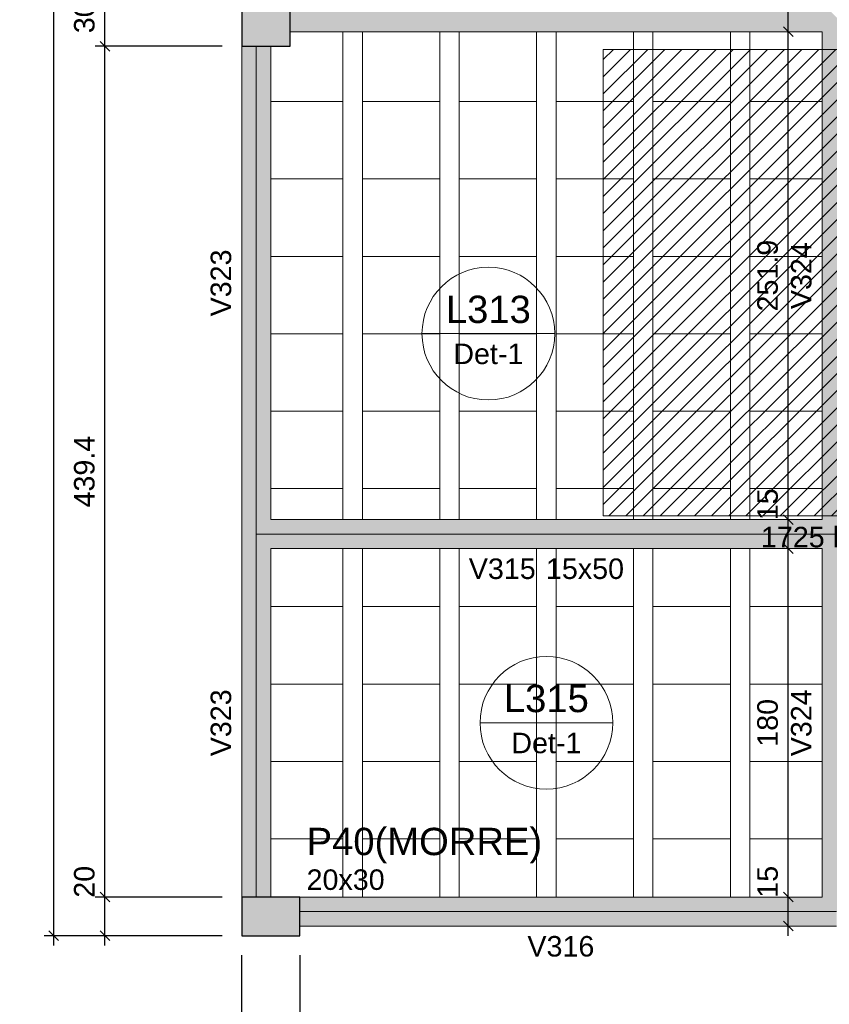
# Model space of a CAD drawing. Header units: millimetres. Extents: x 0 to 119, y 0 to 84.
# Tile 6 of 38: x 13 to 21, y 33 to 43. Entities that reach past the tile are written whole.
import ezdxf

# ---------------------------------------------------------------- set-up
doc = ezdxf.new("R2010")
doc.units = ezdxf.units.MM
doc.header["$MEASUREMENT"] = 0
doc.linetypes.add('NULL', pattern=[0])
doc.layers.get('0').update_dxf_attribs({"lineweight": 18})
for name, color, linetype, lineweight in [('FO-Cargas de parede', 15, 'Continuous', 5), ('FO-Cotas', 5, 'Continuous', 5), ('FO-Eixos', 5, 'Continuous', 5), ('FO-Hachura pilar que morre', 106, 'Continuous', 5), ('FO-Hachura viga', 43, 'Continuous', 5), ('FO-Hachuras das lajes', 1, 'Continuous', 20), ('FO-Pilares', 4, 'Continuous', 30), ('FO-Textos das lajes', 3, 'Continuous', 20), ('FO-Textos das vigas', 7, 'Continuous', 5), ('FO-Textos dos pilares', 7, 'Continuous', 5), ('FO-Vigas', 1, 'Continuous', 20)]:
    doc.layers.add(name, color=color, linetype=linetype, lineweight=lineweight)
doc.styles.add('Arial', font='txt')
doc.dimstyles.new('UM_50.000000', dxfattribs={"dimtxt": 0.18, "dimasz": 0.1, "dimexe": 0.1, "dimexo": 0.2, "dimgap": 0, "dimtad": 1, "dimtih": 1, "dimtoh": 1, "dimdec": 1, "dimlfac": 50, "dimzin": 0, "dimdsep": 46, "dimtxsty": 'Standard', "dimcen": 0.09, "dimdle": 0.1, "dimadec": 1, "dimazin": 2, "dimtfac": 1, "dimtdec": 4, "dimtofl": 0, "dimtmove": 0, "dimatfit": 3, "dimfxl": 1, "dimtolj": 1, "dimarcsym": 0})

# ---------------------------------------------------------------- blocks, each defined once
blk = doc.blocks.new('_Oblique')
at = {"color": 0, "linetype": 'ByBlock', "lineweight": -2}
blk.add_line((-0.5, -0.5), (0.5, 0.5), dxfattribs=at)
blk = doc.blocks.new('*D37')
at = {"layer": 'Defpoints', "color": 0}
for p in [(15.31, 33.857), (15.91, 33.857), (15.91, 24.86)]:
    blk.add_point(p, dxfattribs=at)
at = {"layer": 'FO-Cotas', "color": 0, "lineweight": -2}
for p, q in [((15.31, 33.657), (15.31, 24.76)), ((15.91, 33.657), (15.91, 24.76)), ((15.21, 24.86), (16.01, 24.86))]:
    blk.add_line(p, q, dxfattribs=at)
at = {"layer": 'FO-Cotas', "color": 0, "lineweight": -2, "xscale": 0.1, "yscale": 0.1, "zscale": 0.1, "rotation": 180}
blk.add_blockref('_Oblique', (15.31, 24.86), dxfattribs=at)
at = {"layer": 'FO-Cotas', "color": 0, "lineweight": -2, "xscale": 0.1, "yscale": 0.1, "zscale": 0.1}
blk.add_blockref('_Oblique', (15.91, 24.86), dxfattribs=at)
at = {"layer": 'FO-Cotas', "color": 7, "insert": (15.61, 25.072), "char_height": 0.2118, "attachment_point": 5, "rotation": 0.0057, "style": 'Arial'}
blk.add_mtext('\\A1;30', dxfattribs=at)
blk = doc.blocks.new('*D38')
at = {"layer": 'Defpoints', "color": 0}
for p in [(15.91, 33.857), (27.754, 26.4), (27.754, 24.86)]:
    blk.add_point(p, dxfattribs=at)
at = {"layer": 'FO-Cotas', "color": 0, "lineweight": -2}
for p, q in [((15.91, 33.657), (15.91, 24.76)), ((27.754, 26.2), (27.754, 24.76)), ((15.81, 24.86), (27.854, 24.86))]:
    blk.add_line(p, q, dxfattribs=at)
at = {"layer": 'FO-Cotas', "color": 0, "lineweight": -2, "xscale": 0.1, "yscale": 0.1, "zscale": 0.1, "rotation": 180}
blk.add_blockref('_Oblique', (15.91, 24.86), dxfattribs=at)
at = {"layer": 'FO-Cotas', "color": 0, "lineweight": -2, "xscale": 0.1, "yscale": 0.1, "zscale": 0.1}
blk.add_blockref('_Oblique', (27.754, 24.86), dxfattribs=at)
at = {"layer": 'FO-Cotas', "color": 7, "insert": (21.832, 25.072), "char_height": 0.2118, "attachment_point": 5, "style": 'Arial'}
blk.add_mtext('\\A1;592.2', dxfattribs=at)
blk = doc.blocks.new('*D54')
at = {"layer": 'Defpoints', "color": 0}
for p in [(15.31, 33.857), (84.611, 26.272), (84.611, 24.331)]:
    blk.add_point(p, dxfattribs=at)
at = {"layer": 'FO-Cotas', "color": 0, "lineweight": -2}
for p, q in [((15.31, 33.657), (15.31, 24.231)), ((84.611, 26.072), (84.611, 24.231)), ((15.21, 24.331), (84.711, 24.331))]:
    blk.add_line(p, q, dxfattribs=at)
at = {"layer": 'FO-Cotas', "color": 0, "lineweight": -2, "xscale": 0.1, "yscale": 0.1, "zscale": 0.1, "rotation": 180}
blk.add_blockref('_Oblique', (15.31, 24.331), dxfattribs=at)
at = {"layer": 'FO-Cotas', "color": 0, "lineweight": -2, "xscale": 0.1, "yscale": 0.1, "zscale": 0.1}
blk.add_blockref('_Oblique', (84.611, 24.331), dxfattribs=at)
at = {"layer": 'FO-Cotas', "color": 7, "insert": (49.961, 24.542), "char_height": 0.2118, "attachment_point": 5, "style": 'Arial'}
blk.add_mtext('\\A1;3465', dxfattribs=at)
blk = doc.blocks.new('*D60')
at = {"layer": 'Defpoints', "color": 0}
for p in [(13.898, 34.257), (15.31, 34.257), (15.31, 33.857)]:
    blk.add_point(p, dxfattribs=at)
at = {"layer": 'FO-Cotas', "color": 0, "lineweight": -2}
for p, q in [((13.898, 33.757), (13.898, 34.357)), ((15.11, 34.257), (13.798, 34.257)), ((15.11, 33.857), (13.798, 33.857))]:
    blk.add_line(p, q, dxfattribs=at)
at = {"layer": 'FO-Cotas', "color": 0, "lineweight": -2, "xscale": 0.1, "yscale": 0.1, "zscale": 0.1}
for p, rotation in [((13.898, 34.257), 90), ((13.898, 33.857), 270)]:
    blk.add_blockref('_Oblique', p, dxfattribs=dict(at, rotation=rotation))
at = {"layer": 'FO-Cotas', "color": 7, "insert": (13.686, 34.415), "char_height": 0.2118, "attachment_point": 5, "rotation": 90, "style": 'Arial'}
blk.add_mtext('\\A1;20', dxfattribs=at)
blk = doc.blocks.new('*D61')
at = {"layer": 'Defpoints', "color": 0}
for p in [(13.898, 43.046), (15.31, 43.046), (15.31, 34.257)]:
    blk.add_point(p, dxfattribs=at)
at = {"layer": 'FO-Cotas', "color": 0, "lineweight": -2}
for p, q in [((13.898, 34.157), (13.898, 43.146)), ((15.11, 43.046), (13.798, 43.046)), ((15.11, 34.257), (13.798, 34.257))]:
    blk.add_line(p, q, dxfattribs=at)
at = {"layer": 'FO-Cotas', "color": 0, "lineweight": -2, "xscale": 0.1, "yscale": 0.1, "zscale": 0.1}
for p, rotation in [((13.898, 43.046), 90), ((13.898, 34.257), 270)]:
    blk.add_blockref('_Oblique', p, dxfattribs=dict(at, rotation=rotation))
at = {"layer": 'FO-Cotas', "color": 7, "insert": (13.686, 38.652), "char_height": 0.2118, "attachment_point": 5, "rotation": 90, "style": 'Arial'}
blk.add_mtext('\\A1;439.4', dxfattribs=at)
blk = doc.blocks.new('*D62')
at = {"layer": 'Defpoints', "color": 0}
for p in [(13.898, 43.646), (15.31, 43.646), (15.31, 43.046)]:
    blk.add_point(p, dxfattribs=at)
at = {"layer": 'FO-Cotas', "color": 0, "lineweight": -2}
for p, q in [((13.898, 42.946), (13.898, 43.746)), ((15.11, 43.646), (13.798, 43.646)), ((15.11, 43.046), (13.798, 43.046))]:
    blk.add_line(p, q, dxfattribs=at)
at = {"layer": 'FO-Cotas', "color": 0, "lineweight": -2, "xscale": 0.1, "yscale": 0.1, "zscale": 0.1}
for p, rotation in [((13.898, 43.646), 90), ((13.898, 43.046), 270)]:
    blk.add_blockref('_Oblique', p, dxfattribs=dict(at, rotation=rotation))
at = {"layer": 'FO-Cotas', "color": 7, "insert": (13.686, 43.346), "char_height": 0.2118, "attachment_point": 5, "rotation": 90, "style": 'Arial'}
blk.add_mtext('\\A1;30', dxfattribs=at)
blk = doc.blocks.new('*D71')
at = {"layer": 'Defpoints', "color": 0}
for p in [(13.369, 60.175), (15.31, 60.175), (15.31, 33.857)]:
    blk.add_point(p, dxfattribs=at)
at = {"layer": 'FO-Cotas', "color": 0, "lineweight": -2}
for p, q in [((13.369, 33.757), (13.369, 60.275)), ((15.11, 60.175), (13.269, 60.175)), ((15.11, 33.857), (13.269, 33.857))]:
    blk.add_line(p, q, dxfattribs=at)
at = {"layer": 'FO-Cotas', "color": 0, "lineweight": -2, "xscale": 0.1, "yscale": 0.1, "zscale": 0.1}
for p, rotation in [((13.369, 60.175), 90), ((13.369, 33.857), 270)]:
    blk.add_blockref('_Oblique', p, dxfattribs=dict(at, rotation=rotation))
at = {"layer": 'FO-Cotas', "color": 7, "insert": (13.157, 47.016), "char_height": 0.2118, "attachment_point": 5, "rotation": 90, "style": 'Arial'}
blk.add_mtext('\\A1;1315.9', dxfattribs=at)
blk = doc.blocks.new('*D147')
at = {"layer": 'Defpoints', "color": 0}
for p in [(20.954, 34.257), (20.954, 34.257), (20.954, 33.957)]:
    blk.add_point(p, dxfattribs=at)
at = {"layer": 'FO-Cotas', "color": 0, "lineweight": -2}
blk.add_line((20.954, 33.857), (20.954, 34.357), dxfattribs=at)
at = {"layer": 'FO-Cotas', "color": 0, "lineweight": -2, "xscale": 0.1, "yscale": 0.1, "zscale": 0.1}
for p, rotation in [((20.954, 34.257), 90), ((20.954, 33.957), 270)]:
    blk.add_blockref('_Oblique', p, dxfattribs=dict(at, rotation=rotation))
at = {"layer": 'FO-Cotas', "color": 7, "insert": (20.742, 34.415), "char_height": 0.2118, "attachment_point": 5, "rotation": 90, "style": 'Arial'}
blk.add_mtext('\\A1;15', dxfattribs=at)
blk = doc.blocks.new('*D148')
at = {"layer": 'Defpoints', "color": 0}
for p in [(20.954, 37.857), (20.954, 37.857), (20.954, 34.257)]:
    blk.add_point(p, dxfattribs=at)
at = {"layer": 'FO-Cotas', "color": 0, "lineweight": -2}
blk.add_line((20.954, 34.157), (20.954, 37.957), dxfattribs=at)
at = {"layer": 'FO-Cotas', "color": 0, "lineweight": -2, "xscale": 0.1, "yscale": 0.1, "zscale": 0.1}
for p, rotation in [((20.954, 37.857), 90), ((20.954, 34.257), 270)]:
    blk.add_blockref('_Oblique', p, dxfattribs=dict(at, rotation=rotation))
at = {"layer": 'FO-Cotas', "color": 7, "insert": (20.742, 36.057), "char_height": 0.2118, "attachment_point": 5, "rotation": 90, "style": 'Arial'}
blk.add_mtext('\\A1;180', dxfattribs=at)
blk = doc.blocks.new('*D149')
at = {"layer": 'Defpoints', "color": 0}
for p in [(20.954, 38.157), (20.954, 38.157), (20.954, 37.857)]:
    blk.add_point(p, dxfattribs=at)
at = {"layer": 'FO-Cotas', "color": 0, "lineweight": -2}
blk.add_line((20.954, 37.757), (20.954, 38.257), dxfattribs=at)
at = {"layer": 'FO-Cotas', "color": 0, "lineweight": -2, "xscale": 0.1, "yscale": 0.1, "zscale": 0.1}
for p, rotation in [((20.954, 38.157), 90), ((20.954, 37.857), 270)]:
    blk.add_blockref('_Oblique', p, dxfattribs=dict(at, rotation=rotation))
at = {"layer": 'FO-Cotas', "color": 7, "insert": (20.742, 38.315), "char_height": 0.2118, "attachment_point": 5, "rotation": 90, "style": 'Arial'}
blk.add_mtext('\\A1;15', dxfattribs=at)
blk = doc.blocks.new('*D150')
at = {"layer": 'Defpoints', "color": 0}
for p in [(20.954, 43.196), (20.954, 43.196), (20.954, 38.157)]:
    blk.add_point(p, dxfattribs=at)
at = {"layer": 'FO-Cotas', "color": 0, "lineweight": -2}
blk.add_line((20.954, 38.057), (20.954, 43.296), dxfattribs=at)
at = {"layer": 'FO-Cotas', "color": 0, "lineweight": -2, "xscale": 0.1, "yscale": 0.1, "zscale": 0.1}
for p, rotation in [((20.954, 43.196), 90), ((20.954, 38.157), 270)]:
    blk.add_blockref('_Oblique', p, dxfattribs=dict(at, rotation=rotation))
at = {"layer": 'FO-Cotas', "color": 7, "insert": (20.742, 40.677), "char_height": 0.2118, "attachment_point": 5, "rotation": 90, "style": 'Arial'}
blk.add_mtext('\\A1;251.9', dxfattribs=at)
blk = doc.blocks.new('*D151')
at = {"layer": 'Defpoints', "color": 0}
for p in [(20.954, 43.496), (20.954, 43.496), (20.954, 43.196)]:
    blk.add_point(p, dxfattribs=at)
at = {"layer": 'FO-Cotas', "color": 0, "lineweight": -2}
blk.add_line((20.954, 43.096), (20.954, 43.596), dxfattribs=at)
at = {"layer": 'FO-Cotas', "color": 0, "lineweight": -2, "xscale": 0.1, "yscale": 0.1, "zscale": 0.1}
for p, rotation in [((20.954, 43.496), 90), ((20.954, 43.196), 270)]:
    blk.add_blockref('_Oblique', p, dxfattribs=dict(at, rotation=rotation))
at = {"layer": 'FO-Cotas', "color": 7, "insert": (20.742, 43.653), "char_height": 0.2118, "attachment_point": 5, "rotation": 90, "style": 'Arial'}
blk.add_mtext('\\A1;15', dxfattribs=at)

msp = doc.modelspace()

# ---------------------------------------------------------------- hatches: boundary and pattern name
at = {"layer": 'FO-Cargas de parede', "linetype": 'Continuous'}
h = msp.add_hatch(dxfattribs=at)
h.set_pattern_fill('ANSI31', color=15, style=0)
h.paths.add_polyline_path([(19.0436, 38.1942), (23.8636, 38.1942), (23.8636, 43.0142), (19.0436, 43.0142), (19.0436, 38.1942)])
at = {"layer": 'FO-Hachura pilar que morre', "linetype": 'Continuous'}
for points in [[(15.3102, 43.0458), (15.5602, 43.0458), (15.8102, 43.0458), (15.8102, 43.3458), (15.8102, 43.6458), (15.5602, 43.6458), (15.3102, 43.6458), (15.3102, 43.3458)], [(15.9102, 33.8574), (15.9102, 34.0574), (15.9102, 34.2574), (15.6102, 34.2574), (15.3102, 34.2574), (15.3102, 34.0574), (15.3102, 33.8574), (15.6102, 33.8574)]]:
    msp.add_hatch(color=106, dxfattribs=at).paths.add_polyline_path(points)
at = {"layer": 'FO-Hachura viga', "linetype": 'Continuous'}
for points in [[(21.4536, 43.346), (21.4536, 43.346), (21.3036, 43.496), (15.8102, 43.496), (15.8102, 43.196), (21.3036, 43.196), (21.4536, 43.346)], [(21.6036, 38.1574), (21.6036, 38.1574), (21.6036, 43.196), (21.4536, 43.346), (21.3036, 43.196), (21.3036, 38.1574), (21.4536, 38.0074), (21.6036, 38.1574)], [(15.6102, 38.1574), (15.6102, 38.1574), (15.6102, 43.046), (15.3102, 43.046), (15.3102, 38.0074), (15.4602, 38.0074), (15.6102, 38.1574)], [(21.4536, 38.0074), (21.4536, 38.0074), (21.3036, 38.1574), (15.6102, 38.1574), (15.4602, 38.0074), (15.6102, 37.8574), (21.3036, 37.8574), (21.4536, 38.0074)], [(15.6102, 37.8574), (15.6102, 37.8574), (15.4602, 38.0074), (15.3102, 38.0074), (15.3102, 34.2574), (15.6102, 34.2574), (15.6102, 37.8574)], [(21.6036, 34.2574), (21.6036, 34.2574), (21.6036, 37.8574), (21.4536, 38.0074), (21.3036, 37.8574), (21.3036, 34.2574), (21.4536, 34.1074), (21.6036, 34.2574)], [(21.4536, 34.1074), (21.4536, 34.1074), (21.3036, 34.2574), (15.9102, 34.2574), (15.9102, 33.9574), (21.4536, 33.9574), (21.4536, 34.1074)]]:
    msp.add_hatch(color=43, dxfattribs=at).paths.add_polyline_path(points)

# ---------------------------------------------------------------- linework, layer by layer
at = {"layer": 'FO-Cargas de parede'}
msp.add_lwpolyline([(19.0436, 38.1942), (23.8636, 38.1942), (23.8636, 43.0142), (19.0436, 43.0142), (19.0436, 38.1942)], close=True, dxfattribs=at)
at = {"layer": 'FO-Eixos'}
for p, q in [((15.4602, 38.0074), (15.4602, 43.0458)), ((15.4602, 38.0074), (21.4536, 38.0074)), ((15.4602, 34.2574), (15.4602, 38.0074)), ((15.9102, 34.1074), (21.4536, 34.1074))]:
    msp.add_line(p, q, dxfattribs=at)
for points in [[(15.6106, 42.4762), (16.3566, 42.4762), (16.3566, 43.1962)], [(16.5566, 43.1962), (16.5566, 42.4762), (17.3566, 42.4762), (17.3566, 43.1962)], [(17.5566, 43.1962), (17.5566, 42.4762), (18.3566, 42.4762), (18.3566, 43.1962)], [(18.5566, 43.1962), (18.5566, 42.4762), (19.3566, 42.4762), (19.3566, 43.1962)], [(19.5566, 43.1962), (19.5566, 42.4762), (20.3566, 42.4762), (20.3566, 43.1962)], [(20.5566, 43.1962), (20.5566, 42.4762), (21.3036, 42.4762)], [(15.6106, 41.6762), (16.3566, 41.6762), (16.3566, 42.4762), (15.6106, 42.4762)], [(21.3036, 42.4762), (20.5566, 42.4762), (20.5566, 41.6762), (21.3036, 41.6762)], [(15.6106, 40.8762), (16.3566, 40.8762), (16.3566, 41.6762), (15.6106, 41.6762)], [(21.3036, 41.6762), (20.5566, 41.6762), (20.5566, 40.8762), (21.3036, 40.8762)], [(15.6106, 40.0762), (16.3566, 40.0762), (16.3566, 40.8762), (15.6106, 40.8762)], [(21.3036, 40.8762), (20.5566, 40.8762), (20.5566, 40.0762), (21.3036, 40.0762)], [(15.6106, 39.2762), (16.3566, 39.2762), (16.3566, 40.0762), (15.6106, 40.0762)], [(21.3036, 40.0762), (20.5566, 40.0762), (20.5566, 39.2762), (21.3036, 39.2762)], [(15.6106, 38.4762), (16.3566, 38.4762), (16.3566, 39.2762), (15.6106, 39.2762)], [(21.3036, 39.2762), (20.5566, 39.2762), (20.5566, 38.4762), (21.3036, 38.4762)], [(16.3566, 38.1572), (16.3566, 38.4762), (15.6106, 38.4762)], [(17.3566, 38.1572), (17.3566, 38.4762), (16.5566, 38.4762), (16.5566, 38.1572)], [(18.3566, 38.1572), (18.3566, 38.4762), (17.5566, 38.4762), (17.5566, 38.1572)], [(19.3566, 38.1572), (19.3566, 38.4762), (18.5566, 38.4762), (18.5566, 38.1572)], [(20.3566, 38.1572), (20.3566, 38.4762), (19.5566, 38.4762), (19.5566, 38.1572)], [(21.3036, 38.4762), (20.5566, 38.4762), (20.5566, 38.1572)], [(15.6106, 37.2572), (16.3566, 37.2572), (16.3566, 37.8572)], [(16.5566, 37.8572), (16.5566, 37.2572), (17.3566, 37.2572), (17.3566, 37.8572)], [(17.5566, 37.8572), (17.5566, 37.2572), (18.3566, 37.2572), (18.3566, 37.8572)], [(18.5566, 37.8572), (18.5566, 37.2572), (19.3566, 37.2572), (19.3566, 37.8572)], [(19.5566, 37.8572), (19.5566, 37.2572), (20.3566, 37.2572), (20.3566, 37.8572)], [(20.5566, 37.8572), (20.5566, 37.2572), (21.3036, 37.2572)], [(15.6106, 36.4572), (16.3566, 36.4572), (16.3566, 37.2572), (15.6106, 37.2572)], [(21.3036, 37.2572), (20.5566, 37.2572), (20.5566, 36.4572), (21.3036, 36.4572)], [(15.6106, 35.6572), (16.3566, 35.6572), (16.3566, 36.4572), (15.6106, 36.4572)], [(21.3036, 36.4572), (20.5566, 36.4572), (20.5566, 35.6572), (21.3036, 35.6572)], [(15.6106, 34.8572), (16.3566, 34.8572), (16.3566, 35.6572), (15.6106, 35.6572)], [(21.3036, 35.6572), (20.5566, 35.6572), (20.5566, 34.8572), (21.3036, 34.8572)], [(16.3566, 34.2572), (16.3566, 34.8572), (15.6106, 34.8572)], [(17.3566, 34.2572), (17.3566, 34.8572), (16.5566, 34.8572), (16.5566, 34.2572)], [(18.3566, 34.2572), (18.3566, 34.8572), (17.5566, 34.8572), (17.5566, 34.2572)], [(19.3566, 34.2572), (19.3566, 34.8572), (18.5566, 34.8572), (18.5566, 34.2572)], [(20.3566, 34.2572), (20.3566, 34.8572), (19.5566, 34.8572), (19.5566, 34.2572)], [(21.3036, 34.8572), (20.5566, 34.8572), (20.5566, 34.2572)]]:
    msp.add_lwpolyline(points, dxfattribs=at)
for points in [[(17.3566, 41.6762), (17.3566, 42.4762), (16.5566, 42.4762), (16.5566, 41.6762), (17.3566, 41.6762)], [(18.3566, 41.6762), (18.3566, 42.4762), (17.5566, 42.4762), (17.5566, 41.6762), (18.3566, 41.6762)], [(19.3566, 41.6762), (19.3566, 42.4762), (18.5566, 42.4762), (18.5566, 41.6762), (19.3566, 41.6762)], [(20.3566, 41.6762), (20.3566, 42.4762), (19.5566, 42.4762), (19.5566, 41.6762), (20.3566, 41.6762)], [(17.3566, 40.8762), (17.3566, 41.6762), (16.5566, 41.6762), (16.5566, 40.8762), (17.3566, 40.8762)], [(18.3566, 40.8762), (18.3566, 41.6762), (17.5566, 41.6762), (17.5566, 40.8762), (18.3566, 40.8762)], [(19.3566, 40.8762), (19.3566, 41.6762), (18.5566, 41.6762), (18.5566, 40.8762), (19.3566, 40.8762)], [(20.3566, 40.8762), (20.3566, 41.6762), (19.5566, 41.6762), (19.5566, 40.8762), (20.3566, 40.8762)], [(17.3566, 40.0762), (17.3566, 40.8762), (16.5566, 40.8762), (16.5566, 40.0762), (17.3566, 40.0762)], [(18.3566, 40.0762), (18.3566, 40.8762), (17.5566, 40.8762), (17.5566, 40.0762), (18.3566, 40.0762)], [(19.3566, 40.0762), (19.3566, 40.8762), (18.5566, 40.8762), (18.5566, 40.0762), (19.3566, 40.0762)], [(20.3566, 40.0762), (20.3566, 40.8762), (19.5566, 40.8762), (19.5566, 40.0762), (20.3566, 40.0762)], [(17.3566, 39.2762), (17.3566, 40.0762), (16.5566, 40.0762), (16.5566, 39.2762), (17.3566, 39.2762)], [(18.3566, 39.2762), (18.3566, 40.0762), (17.5566, 40.0762), (17.5566, 39.2762), (18.3566, 39.2762)], [(19.3566, 39.2762), (19.3566, 40.0762), (18.5566, 40.0762), (18.5566, 39.2762), (19.3566, 39.2762)], [(20.3566, 39.2762), (20.3566, 40.0762), (19.5566, 40.0762), (19.5566, 39.2762), (20.3566, 39.2762)], [(17.3566, 38.4762), (17.3566, 39.2762), (16.5566, 39.2762), (16.5566, 38.4762), (17.3566, 38.4762)], [(18.3566, 38.4762), (18.3566, 39.2762), (17.5566, 39.2762), (17.5566, 38.4762), (18.3566, 38.4762)], [(19.3566, 38.4762), (19.3566, 39.2762), (18.5566, 39.2762), (18.5566, 38.4762), (19.3566, 38.4762)], [(20.3566, 38.4762), (20.3566, 39.2762), (19.5566, 39.2762), (19.5566, 38.4762), (20.3566, 38.4762)], [(17.3566, 36.4572), (17.3566, 37.2572), (16.5566, 37.2572), (16.5566, 36.4572), (17.3566, 36.4572)], [(18.3566, 36.4572), (18.3566, 37.2572), (17.5566, 37.2572), (17.5566, 36.4572), (18.3566, 36.4572)], [(19.3566, 36.4572), (19.3566, 37.2572), (18.5566, 37.2572), (18.5566, 36.4572), (19.3566, 36.4572)], [(20.3566, 36.4572), (20.3566, 37.2572), (19.5566, 37.2572), (19.5566, 36.4572), (20.3566, 36.4572)], [(17.3566, 35.6572), (17.3566, 36.4572), (16.5566, 36.4572), (16.5566, 35.6572), (17.3566, 35.6572)], [(18.3566, 35.6572), (18.3566, 36.4572), (17.5566, 36.4572), (17.5566, 35.6572), (18.3566, 35.6572)], [(19.3566, 35.6572), (19.3566, 36.4572), (18.5566, 36.4572), (18.5566, 35.6572), (19.3566, 35.6572)], [(20.3566, 35.6572), (20.3566, 36.4572), (19.5566, 36.4572), (19.5566, 35.6572), (20.3566, 35.6572)], [(17.3566, 34.8572), (17.3566, 35.6572), (16.5566, 35.6572), (16.5566, 34.8572), (17.3566, 34.8572)], [(18.3566, 34.8572), (18.3566, 35.6572), (17.5566, 35.6572), (17.5566, 34.8572), (18.3566, 34.8572)], [(19.3566, 34.8572), (19.3566, 35.6572), (18.5566, 35.6572), (18.5566, 34.8572), (19.3566, 34.8572)], [(20.3566, 34.8572), (20.3566, 35.6572), (19.5566, 35.6572), (19.5566, 34.8572), (20.3566, 34.8572)]]:
    msp.add_lwpolyline(points, close=True, dxfattribs=at)
at = {"layer": 'FO-Hachuras das lajes'}
for p, q in [((16.3566, 43.0462), (16.3566, 43.1962)), ((16.5566, 43.0462), (16.5566, 43.1962)), ((17.3566, 43.0462), (17.3566, 43.1962)), ((17.5566, 43.0462), (17.5566, 43.1962)), ((18.3566, 43.0462), (18.3566, 43.1962)), ((18.5566, 43.0462), (18.5566, 43.1962)), ((19.3566, 43.0462), (19.3566, 43.1962)), ((19.5566, 43.0462), (19.5566, 43.1962)), ((20.3566, 43.0462), (20.3566, 43.1962)), ((20.5566, 43.0462), (20.5566, 43.1962)), ((16.3566, 38.1572), (16.3566, 43.0462)), ((16.5566, 38.1572), (16.5566, 43.0462)), ((17.3566, 38.1572), (17.3566, 43.0462)), ((17.5566, 38.1572), (17.5566, 43.0462)), ((18.3566, 38.1572), (18.3566, 43.0462)), ((18.5566, 38.1572), (18.5566, 43.0462)), ((19.3566, 38.1572), (19.3566, 43.0462)), ((19.5566, 38.1572), (19.5566, 43.0462)), ((20.3566, 38.1572), (20.3566, 43.0462)), ((20.5566, 38.1572), (20.5566, 43.0462)), ((16.3566, 34.2572), (16.3566, 37.8572)), ((16.5566, 34.2572), (16.5566, 37.8572)), ((17.3566, 34.2572), (17.3566, 37.8572)), ((17.5566, 34.2572), (17.5566, 37.8572)), ((18.3566, 34.2572), (18.3566, 37.8572)), ((18.5566, 34.2572), (18.5566, 37.8572)), ((19.3566, 34.2572), (19.3566, 37.8572)), ((19.5566, 34.2572), (19.5566, 37.8572)), ((20.3566, 34.2572), (20.3566, 37.8572)), ((20.5566, 34.2572), (20.5566, 37.8572))]:
    msp.add_line(p, q, dxfattribs=at)
at = {"layer": 'FO-Pilares'}
for points in [[(15.3102, 43.0458), (15.5602, 43.0458), (15.8102, 43.0458), (15.8102, 43.3458), (15.8102, 43.6458), (15.5602, 43.6458), (15.3102, 43.6458), (15.3102, 43.3458), (15.3102, 43.0458)], [(15.9102, 33.8574), (15.9102, 34.0574), (15.9102, 34.2574), (15.6102, 34.2574), (15.3102, 34.2574), (15.3102, 34.0574), (15.3102, 33.8574), (15.6102, 33.8574), (15.9102, 33.8574)]]:
    msp.add_lwpolyline(points, close=True, dxfattribs=at)
at = {"layer": 'FO-Textos das lajes'}
for p, q in [((17.1724, 40.0775), (18.5433, 40.0775)), ((17.7715, 36.0574), (19.1423, 36.0574))]:
    msp.add_line(p, q, dxfattribs=at)
for centre in [(17.8578, 40.0775), (18.4569, 36.0574)]:
    msp.add_circle(centre, 0.6854, dxfattribs=at)
at = {"layer": 'FO-Vigas'}
for p, q in [((15.8102, 43.1958), (21.3036, 43.1958)), ((21.3036, 38.1574), (21.3036, 43.1958)), ((15.3102, 38.0074), (15.3102, 43.0458)), ((15.6102, 38.1574), (15.6102, 43.0458)), ((15.6102, 38.1574), (21.3036, 38.1574)), ((15.3102, 34.2574), (15.3102, 38.0074)), ((15.6102, 37.8574), (21.3036, 37.8574)), ((15.6102, 34.2574), (15.6102, 37.8574)), ((21.3036, 34.2574), (21.3036, 37.8574)), ((15.9102, 34.2574), (21.3036, 34.2574)), ((15.9102, 33.9574), (21.4536, 33.9574))]:
    msp.add_line(p, q, dxfattribs=at)

# ---------------------------------------------------------------- texts
at = {"layer": 'FO-Cargas de parede', "linetype": 'NULL', "insert": (21.4536, 37.8062), "char_height": 0.2118, "width": 3.062559, "attachment_point": 8, "line_spacing_factor": 0.798, "style": 'Arial'}
msp.add_mtext('1725 kgf/m²', dxfattribs=at)
at = {"layer": 'FO-Textos das lajes', "linetype": 'NULL', "attachment_point": 8, "line_spacing_factor": 0.798, "style": 'Arial'}
for s, insert, char_height, width in [('L313', (17.8576, 40.1834), 0.2824, 1.735195), ('Det-1', (17.8576, 39.7601), 0.2118, 1.418281), ('L315', (18.4566, 36.1634), 0.2824, 1.735195), ('Det-1', (18.4566, 35.7401), 0.2118, 1.418281)]:
    msp.add_mtext(s, dxfattribs=dict(at, insert=insert, char_height=char_height, width=width))
at = {"layer": 'FO-Textos das vigas', "linetype": 'NULL', "char_height": 0.2118, "width": 1.354561, "attachment_point": 8, "rotation": 90.00021, "line_spacing_factor": 0.798, "style": 'Arial'}
for s, insert in [('V323', (15.2047, 40.6012)), ('V324', (21.1977, 40.6762)), ('V323', (15.2047, 36.0572)), ('V324', (21.1977, 36.0572))]:
    msp.add_mtext(s, dxfattribs=dict(at, insert=insert))
at = {"layer": 'FO-Textos das vigas', "linetype": 'NULL', "char_height": 0.2118, "line_spacing_factor": 0.798, "style": 'Arial'}
for s, insert, width, attachment_point in [('V315', (18.3466, 37.5401), 1.354561, 9), ('15x50', (18.4526, 37.5401), 1.580273, 7), ('V316', (18.6066, 33.6401), 1.354561, 8)]:
    msp.add_mtext(s, dxfattribs=dict(at, insert=insert, width=width, attachment_point=attachment_point))
at = {"layer": 'FO-Textos dos pilares', "linetype": 'NULL', "attachment_point": 7, "line_spacing_factor": 0.798, "style": 'Arial'}
for s, insert, char_height, width in [('P40(MORRE)', (15.9806, 34.6052), 0.2824, 4.810635), ('20x30', (15.9806, 34.3281), 0.2118, 1.580273)]:
    msp.add_mtext(s, dxfattribs=dict(at, insert=insert, char_height=char_height, width=width))

# ---------------------------------------------------------------- dimensions: what is measured, and where the dimension line sits
at = {"layer": 'FO-Cotas'}
for base, p1, p2, override, picture, middle in [((13.3687, 60.175), (15.3102, 33.8574), (15.3102, 60.175), {"dimtxt": 0.2118, "dimasz": 0.1, "dimexe": 0.1, "dimexo": 0.2, "dimtad": 1, "dimtih": 0, "dimtoh": 0, "dimdec": 1, "dimlfac": 50, "dimzin": 8, "dimtxsty": 'Arial', "dimblk": 'Oblique', "dimblk1": 'Oblique', "dimblk2": 'Oblique', "dimsah": 1, "dimdle": 0.1, "dimse1": 0, "dimse2": 0, "dimclrt": 7, "dimadec": 1, "dimazin": 3, "dimtmove": 2, "dimldrblk": 'Oblique'}, '*D71', (13.1569, 47.0162)), ((13.8982, 43.6458), (15.3102, 43.0458), (15.3102, 43.6458), {"dimtxt": 0.2118, "dimasz": 0.1, "dimexe": 0.1, "dimexo": 0.2, "dimtad": 1, "dimtih": 0, "dimtoh": 0, "dimdec": 1, "dimlfac": 50, "dimzin": 8, "dimtxsty": 'Arial', "dimblk": 'Oblique', "dimblk1": 'Oblique', "dimblk2": 'Oblique', "dimsah": 1, "dimdle": 0.1, "dimse1": 0, "dimse2": 0, "dimclrt": 7, "dimadec": 1, "dimazin": 3, "dimtmove": 2, "dimldrblk": 'Oblique'}, '*D62', (13.6864, 43.3458)), ((20.9542, 43.4958), (20.9542, 43.1958), (20.9542, 43.4958), {"dimtxt": 0.2118, "dimasz": 0.1, "dimexe": 0.1, "dimexo": 0.2, "dimtad": 1, "dimtih": 0, "dimtoh": 0, "dimdec": 1, "dimlfac": 50, "dimzin": 8, "dimtxsty": 'Arial', "dimblk": 'Oblique', "dimblk1": 'Oblique', "dimblk2": 'Oblique', "dimsah": 1, "dimdle": 0.1, "dimse1": 1, "dimse2": 1, "dimclrt": 7, "dimadec": 1, "dimazin": 3, "dimtmove": 2, "dimldrblk": 'Oblique'}, '*D151', (20.7424, 43.6531)), ((20.9542, 43.1958), (20.9542, 38.1574), (20.9542, 43.1958), {"dimtxt": 0.2118, "dimasz": 0.1, "dimexe": 0.1, "dimexo": 0.2, "dimtad": 1, "dimtih": 0, "dimtoh": 0, "dimdec": 1, "dimlfac": 50, "dimzin": 8, "dimtxsty": 'Arial', "dimblk": 'Oblique', "dimblk1": 'Oblique', "dimblk2": 'Oblique', "dimsah": 1, "dimdle": 0.1, "dimse1": 1, "dimse2": 1, "dimclrt": 7, "dimadec": 1, "dimazin": 3, "dimtmove": 2, "dimldrblk": 'Oblique'}, '*D150', (20.7424, 40.6766)), ((13.8982, 43.0458), (15.3102, 34.2574), (15.3102, 43.0458), {"dimtxt": 0.2118, "dimasz": 0.1, "dimexe": 0.1, "dimexo": 0.2, "dimtad": 1, "dimtih": 0, "dimtoh": 0, "dimdec": 1, "dimlfac": 50, "dimzin": 8, "dimtxsty": 'Arial', "dimblk": 'Oblique', "dimblk1": 'Oblique', "dimblk2": 'Oblique', "dimsah": 1, "dimdle": 0.1, "dimse1": 0, "dimse2": 0, "dimclrt": 7, "dimadec": 1, "dimazin": 3, "dimtmove": 2, "dimldrblk": 'Oblique'}, '*D61', (13.6864, 38.6516)), ((20.9542, 38.1574), (20.9542, 37.8574), (20.9542, 38.1574), {"dimtxt": 0.2118, "dimasz": 0.1, "dimexe": 0.1, "dimexo": 0.2, "dimtad": 1, "dimtih": 0, "dimtoh": 0, "dimdec": 1, "dimlfac": 50, "dimzin": 8, "dimtxsty": 'Arial', "dimblk": 'Oblique', "dimblk1": 'Oblique', "dimblk2": 'Oblique', "dimsah": 1, "dimdle": 0.1, "dimse1": 1, "dimse2": 1, "dimclrt": 7, "dimadec": 1, "dimazin": 3, "dimtmove": 2, "dimldrblk": 'Oblique'}, '*D149', (20.7424, 38.3147)), ((20.9542, 37.8574), (20.9542, 34.2574), (20.9542, 37.8574), {"dimtxt": 0.2118, "dimasz": 0.1, "dimexe": 0.1, "dimexo": 0.2, "dimtad": 1, "dimtih": 0, "dimtoh": 0, "dimdec": 1, "dimlfac": 50, "dimzin": 8, "dimtxsty": 'Arial', "dimblk": 'Oblique', "dimblk1": 'Oblique', "dimblk2": 'Oblique', "dimsah": 1, "dimdle": 0.1, "dimse1": 1, "dimse2": 1, "dimclrt": 7, "dimadec": 1, "dimazin": 3, "dimtmove": 2, "dimldrblk": 'Oblique'}, '*D148', (20.7424, 36.0574)), ((13.8982, 34.2574), (15.3102, 33.8574), (15.3102, 34.2574), {"dimtxt": 0.2118, "dimasz": 0.1, "dimexe": 0.1, "dimexo": 0.2, "dimtad": 1, "dimtih": 0, "dimtoh": 0, "dimdec": 1, "dimlfac": 50, "dimzin": 8, "dimtxsty": 'Arial', "dimblk": 'Oblique', "dimblk1": 'Oblique', "dimblk2": 'Oblique', "dimsah": 1, "dimdle": 0.1, "dimse1": 0, "dimse2": 0, "dimclrt": 7, "dimadec": 1, "dimazin": 3, "dimtmove": 2, "dimldrblk": 'Oblique'}, '*D60', (13.6864, 34.4147)), ((20.9542, 34.2574), (20.9542, 33.9574), (20.9542, 34.2574), {"dimtxt": 0.2118, "dimasz": 0.1, "dimexe": 0.1, "dimexo": 0.2, "dimtad": 1, "dimtih": 0, "dimtoh": 0, "dimdec": 1, "dimlfac": 50, "dimzin": 8, "dimtxsty": 'Arial', "dimblk": 'Oblique', "dimblk1": 'Oblique', "dimblk2": 'Oblique', "dimsah": 1, "dimdle": 0.1, "dimse1": 1, "dimse2": 1, "dimclrt": 7, "dimadec": 1, "dimazin": 3, "dimtmove": 2, "dimldrblk": 'Oblique'}, '*D147', (20.7424, 34.4147))]:
    dim = msp.add_linear_dim(base=base, p1=p1, p2=p2, angle=90, dimstyle='UM_50.000000', override=override, dxfattribs=at)
    dim.commit()
    dim.dimension.update_dxf_attribs({"geometry": picture, "text_midpoint": middle, "dimtype": 160, "text_rotation": 90})
dim = msp.add_linear_dim(base=(15.9102, 24.86), p1=(15.3102, 33.8574), p2=(15.9102, 33.8574), dimstyle='UM_50.000000', override={"dimtxt": 0.2118, "dimasz": 0.1, "dimexe": 0.1, "dimexo": 0.2, "dimtad": 1, "dimtih": 0, "dimtoh": 0, "dimdec": 1, "dimlfac": 50, "dimzin": 8, "dimtxsty": 'Arial', "dimblk": 'Oblique', "dimblk1": 'Oblique', "dimblk2": 'Oblique', "dimsah": 1, "dimdle": 0.1, "dimse1": 0, "dimse2": 0, "dimclrt": 7, "dimadec": 1, "dimazin": 3, "dimtmove": 2, "dimldrblk": 'Oblique'}, dxfattribs=at)
dim.commit()
dim.dimension.update_dxf_attribs({"geometry": '*D37', "text_midpoint": (15.6102, 25.0718), "dimtype": 160, "text_rotation": 0.00573})
for base, p1, p2, picture, middle in [((84.6108, 24.3305), (15.3102, 33.8574), (84.6108, 26.272), '*D54', (49.9605, 24.5423)), ((27.7536, 24.86), (15.9102, 33.8574), (27.7536, 26.3996), '*D38', (21.8319, 25.0718))]:
    dim = msp.add_linear_dim(base=base, p1=p1, p2=p2, dimstyle='UM_50.000000', override={"dimtxt": 0.2118, "dimasz": 0.1, "dimexe": 0.1, "dimexo": 0.2, "dimtad": 1, "dimtih": 0, "dimtoh": 0, "dimdec": 1, "dimlfac": 50, "dimzin": 8, "dimtxsty": 'Arial', "dimblk": 'Oblique', "dimblk1": 'Oblique', "dimblk2": 'Oblique', "dimsah": 1, "dimdle": 0.1, "dimse1": 0, "dimse2": 0, "dimclrt": 7, "dimadec": 1, "dimazin": 3, "dimtmove": 2, "dimldrblk": 'Oblique'}, dxfattribs=at)
    dim.commit()
    dim.dimension.update_dxf_attribs({"geometry": picture, "text_midpoint": middle, "dimtype": 160})

doc.saveas('drawing.dxf')
